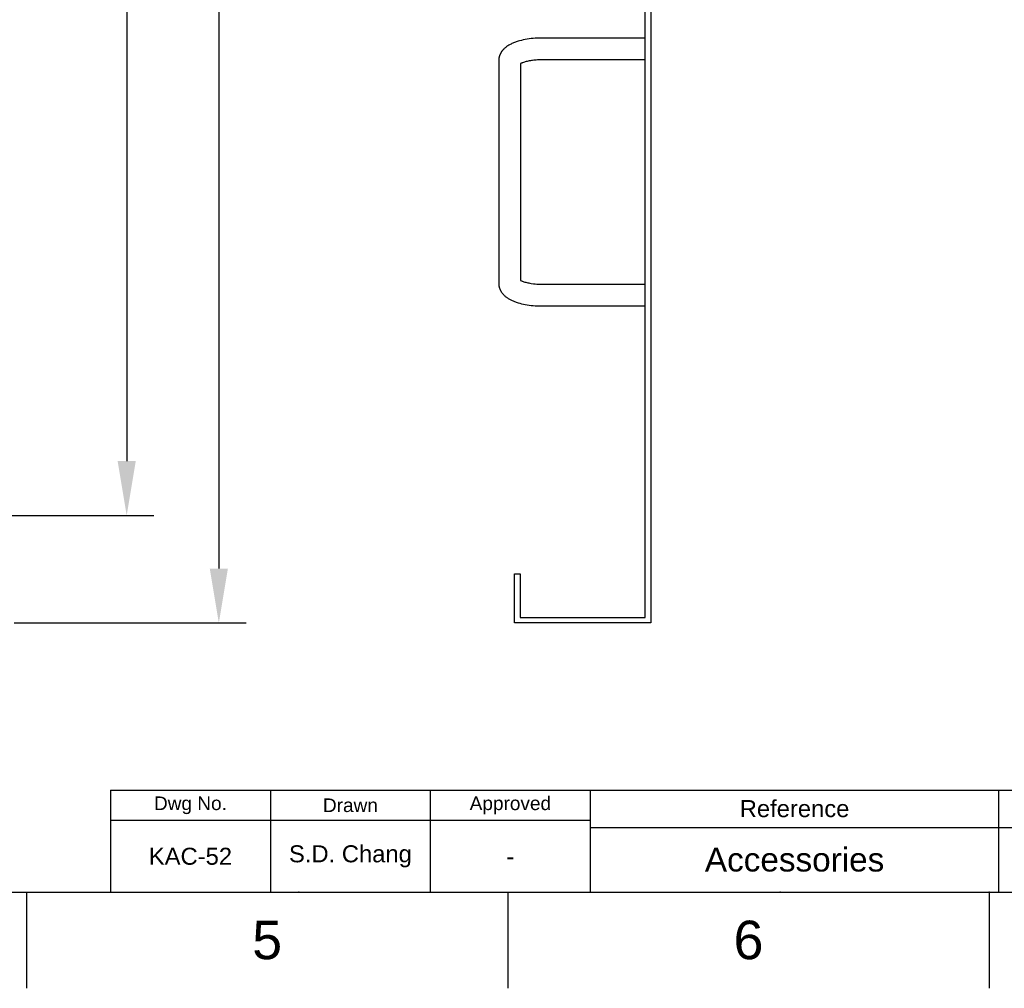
# Model space of a CAD drawing. Header units: millimetres. Extents: x 580 to 2065, y -13 to 1037.
# Tile 7 of 10: x 1320 to 1681, y -13 to 343. Entities that reach past the tile are written whole.
import ezdxf

# ---------------------------------------------------------------- set-up
doc = ezdxf.new("R2010")
doc.units = ezdxf.units.MM
doc.header["$LTSCALE"] = 0.1
for name, color, linetype in [('DEFAULT', 7, 'Continuous'), ('FORM', 7, 'Continuous'), ('LAYER 07', 2, 'Continuous'), ('TEXT', 2, 'Continuous')]:
    doc.layers.add(name, color=color, linetype=linetype)
doc.styles.add('ARIAL', font='arial_0.ttf')
doc.styles.get("Standard").update_dxf_attribs({"font": 'arial_0.ttf'})
doc.dimstyles.new('DIMENSION STYLE 01', dxfattribs={"dimtxt": 20, "dimasz": 20, "dimexe": 10, "dimexo": 0.5, "dimgap": 0.09, "dimtad": 1, "dimtoh": 1, "dimdec": 0, "dimzin": 0, "dimdsep": 46, "dimtxsty": 'ARIAL', "dimcen": 0.5, "dimadec": 1, "dimazin": 0, "dimtfac": 1, "dimtdec": 4, "dimtofl": 0, "dimtmove": 0, "dimatfit": 3, "dimfxl": 1, "dimtolj": 1, "dimtzin": 0, "dimarcsym": 0})

# ---------------------------------------------------------------- blocks, each defined once
blk = doc.blocks.new('*D329')
at = {"layer": 'DEFAULT', "color": 0, "lineweight": -2, "transparency": 16777216}
for p, q in [((1317.76, 649.96), (1402.91, 649.96)), ((1392.91, 629.96), (1392.91, 140.96)), ((1317.76, 120.96), (1402.91, 120.96))]:
    blk.add_line(p, q, dxfattribs=at)
at = {"layer": 'DEFAULT', "color": 0, "transparency": 16777216}
for points in [[(1389.57, 629.96), (1396.24, 629.96), (1392.91, 649.96)], [(1389.57, 140.96), (1396.24, 140.96), (1392.91, 120.96)]]:
    blk.add_solid(points, dxfattribs=at)
at = {"layer": 'Defpoints', "color": 0, "transparency": 16777216}
for p in [(1317.26, 649.96), (1317.26, 120.96), (1392.91, 120.96)]:
    blk.add_point(p, dxfattribs=at)
at = {"layer": 'DEFAULT', "color": 0, "transparency": 16777216, "insert": (1382.6, 385.46), "char_height": 20, "attachment_point": 5, "rotation": 90, "style": 'ARIAL'}
blk.add_mtext('\\A1;530^M^J', dxfattribs=at)
blk = doc.blocks.new('*D330')
at = {"layer": 'DEFAULT', "color": 0, "lineweight": -2, "transparency": 16777216}
for p, q in [((1299.76, 620.46), (1369.07, 620.46)), ((1359.07, 600.46), (1359.07, 180.46)), ((1299.76, 160.46), (1369.07, 160.46))]:
    blk.add_line(p, q, dxfattribs=at)
at = {"layer": 'DEFAULT', "color": 0, "transparency": 16777216}
for points in [[(1355.74, 600.46), (1362.4, 600.46), (1359.07, 620.46)], [(1355.74, 180.46), (1362.4, 180.46), (1359.07, 160.46)]]:
    blk.add_solid(points, dxfattribs=at)
at = {"layer": 'Defpoints', "color": 0, "transparency": 16777216}
for p in [(1299.26, 620.46), (1299.26, 160.46), (1359.07, 160.46)]:
    blk.add_point(p, dxfattribs=at)
at = {"layer": 'DEFAULT', "color": 0, "transparency": 16777216, "insert": (1348.77, 390.46), "char_height": 20, "attachment_point": 5, "rotation": 90, "style": 'ARIAL'}
blk.add_mtext('\\A1;460', dxfattribs=at)

msp = doc.modelspace()

# ---------------------------------------------------------------- linework, layer by layer
for p, q in [((615.21, 22.08), (2029.35, 22.08)), ((1322.28, 22.08), (1322.28, -13.27)), ((1499.05, 22.08), (1499.05, -13.27)), ((1675.82, 22.08), (1675.82, -13.27))]:
    msp.add_line(p, q)
for p in [(1422.28, 22.08), (1599.05, 22.08), (1675.82, 22.08)]:
    msp.add_point(p)
at = {"layer": 'FORM'}
for p, q in [((1353.1, 59.58), (2029.35, 59.58)), ((1353.1, 59.58), (1353.1, 22.08)), ((1411.85, 59.58), (1411.85, 22.08)), ((1470.6, 22.08), (1470.6, 59.58)), ((1529.35, 22.08), (1529.35, 59.58)), ((1679.35, 22.08), (1679.35, 59.58)), ((1679.35, 22.08), (1679.35, 59.58)), ((1679.35, 22.08), (1679.35, 59.58)), ((1529.35, 48.33), (1353.1, 48.33)), ((1529.35, 45.83), (1879.35, 45.83))]:
    msp.add_line(p, q, dxfattribs=at)
at = {"layer": 'LAYER 07'}
for p, q in [((1549.52, 122.96), (1549.52, 649.96)), ((1551.52, 649.96), (1551.52, 120.96)), ((1498.6, 332.73), (1498.37, 332.56)), ((1498.84, 332.9), (1498.6, 332.73)), ((1499.1, 333.07), (1498.84, 332.9)), ((1499.37, 333.23), (1499.1, 333.07)), ((1499.64, 333.39), (1499.37, 333.23)), ((1499.91, 333.54), (1499.64, 333.39)), ((1500.21, 333.69), (1499.91, 333.54)), ((1500.52, 333.84), (1500.21, 333.69)), ((1500.82, 333.98), (1500.52, 333.84)), ((1501.13, 334.11), (1500.82, 333.98)), ((1501.47, 334.25), (1501.13, 334.11)), ((1501.82, 334.37), (1501.47, 334.25)), ((1502.16, 334.5), (1501.82, 334.37)), ((1502.51, 334.61), (1502.16, 334.5)), ((1502.89, 334.73), (1502.51, 334.61)), ((1503.27, 334.84), (1502.89, 334.73)), ((1504.03, 335.04), (1503.27, 334.84)), ((1504.72, 335.2), (1504.03, 335.04)), ((1505.43, 335.34), (1504.72, 335.2)), ((1506.13, 335.46), (1505.43, 335.34)), ((1506.84, 335.57), (1506.13, 335.46)), ((1507.6, 335.66), (1506.84, 335.57)), ((1508.36, 335.74), (1507.6, 335.66)), ((1509.12, 335.8), (1508.36, 335.74)), ((1509.89, 335.85), (1509.12, 335.8)), ((1510.71, 335.88), (1509.89, 335.85)), ((1521.68, 335.89), (1510.71, 335.88)), ((1549.52, 335.89), (1521.68, 335.89)), ((1495.89, 329.08), (1495.85, 328.93)), ((1495.93, 329.22), (1495.89, 329.08)), ((1495.98, 329.36), (1495.93, 329.22)), ((1496.03, 329.5), (1495.98, 329.36)), ((1496.08, 329.64), (1496.03, 329.5)), ((1496.13, 329.76), (1496.08, 329.64)), ((1496.18, 329.88), (1496.13, 329.76)), ((1496.24, 330), (1496.18, 329.88)), ((1496.29, 330.11), (1496.24, 330)), ((1496.35, 330.22), (1496.29, 330.11)), ((1496.41, 330.34), (1496.35, 330.22)), ((1496.48, 330.45), (1496.41, 330.34)), ((1496.54, 330.56), (1496.48, 330.45)), ((1496.61, 330.67), (1496.54, 330.56)), ((1496.68, 330.78), (1496.61, 330.67)), ((1496.76, 330.89), (1496.68, 330.78)), ((1496.83, 331), (1496.76, 330.89)), ((1496.91, 331.1), (1496.83, 331)), ((1496.99, 331.21), (1496.91, 331.1)), ((1497.07, 331.31), (1496.99, 331.21)), ((1497.16, 331.41), (1497.07, 331.31)), ((1497.25, 331.51), (1497.16, 331.41)), ((1497.34, 331.61), (1497.25, 331.51)), ((1497.43, 331.71), (1497.34, 331.61)), ((1497.53, 331.81), (1497.43, 331.71)), ((1497.62, 331.91), (1497.53, 331.81)), ((1497.72, 332.01), (1497.62, 331.91)), ((1497.92, 332.19), (1497.72, 332.01)), ((1498.14, 332.38), (1497.92, 332.19)), ((1498.37, 332.56), (1498.14, 332.38)), ((1495.69, 327.74), (1495.68, 280.22)), ((1495.7, 327.97), (1495.69, 327.86)), ((1495.69, 327.86), (1495.69, 327.74)), ((1495.71, 328.1), (1495.7, 327.97)), ((1495.72, 328.23), (1495.71, 328.1)), ((1495.74, 328.36), (1495.72, 328.23)), ((1495.76, 328.49), (1495.74, 328.36)), ((1495.79, 328.64), (1495.76, 328.49)), ((1495.82, 328.78), (1495.79, 328.64)), ((1495.85, 328.93), (1495.82, 328.78)), ((1503.8, 326.54), (1503.68, 326.48)), ((1503.68, 326.48), (1503.68, 280.23)), ((1503.93, 326.6), (1503.8, 326.54)), ((1504.05, 326.66), (1503.93, 326.6)), ((1504.18, 326.71), (1504.05, 326.66)), ((1504.32, 326.77), (1504.18, 326.71)), ((1504.47, 326.83), (1504.32, 326.77)), ((1504.77, 326.93), (1504.47, 326.83)), ((1505.11, 327.04), (1504.77, 326.93)), ((1505.45, 327.14), (1505.11, 327.04)), ((1505.8, 327.23), (1505.45, 327.14)), ((1506.15, 327.32), (1505.8, 327.23)), ((1506.54, 327.4), (1506.15, 327.32)), ((1506.93, 327.48), (1506.54, 327.4)), ((1507.33, 327.55), (1506.93, 327.48)), ((1507.73, 327.61), (1507.33, 327.55)), ((1508.15, 327.67), (1507.73, 327.61)), ((1508.58, 327.72), (1508.15, 327.67)), ((1509.44, 327.8), (1508.58, 327.72)), ((1509.94, 327.84), (1509.44, 327.8)), ((1510.45, 327.86), (1509.94, 327.84)), ((1511.45, 327.89), (1510.45, 327.86)), ((1521.68, 327.89), (1511.45, 327.89)), ((1534.93, 327.89), (1521.68, 327.89)), ((1549.52, 327.89), (1534.93, 327.89)), ((1495.68, 280.22), (1495.68, 245.71)), ((1503.68, 280.22), (1503.68, 246.85)), ((1503.68, 246.85), (1503.77, 246.81)), ((1503.77, 246.81), (1503.86, 246.76)), ((1503.86, 246.76), (1504.04, 246.68)), ((1504.04, 246.68), (1504.19, 246.62)), ((1504.19, 246.62), (1504.33, 246.56)), ((1504.33, 246.56), (1504.62, 246.45)), ((1504.62, 246.45), (1504.95, 246.34)), ((1504.95, 246.34), (1505.29, 246.24)), ((1505.29, 246.24), (1505.65, 246.14)), ((1505.65, 246.14), (1506.02, 246.05)), ((1506.02, 246.05), (1506.38, 245.96)), ((1506.38, 245.96), (1506.75, 245.89)), ((1495.68, 245.71), (1495.69, 245.52)), ((1495.69, 245.52), (1495.7, 245.37)), ((1495.7, 245.37), (1495.71, 245.22)), ((1495.71, 245.22), (1495.72, 245.07)), ((1495.72, 245.07), (1495.75, 244.91)), ((1495.75, 244.91), (1495.78, 244.75)), ((1495.78, 244.75), (1495.81, 244.58)), ((1495.81, 244.58), (1495.85, 244.42)), ((1495.85, 244.42), (1495.89, 244.26)), ((1495.89, 244.26), (1495.94, 244.1)), ((1495.94, 244.1), (1495.99, 243.94)), ((1495.99, 243.94), (1496.05, 243.78)), ((1496.05, 243.78), (1496.11, 243.63)), ((1496.11, 243.63), (1496.17, 243.47)), ((1496.17, 243.47), (1496.24, 243.32)), ((1496.24, 243.32), (1496.32, 243.17)), ((1496.32, 243.17), (1496.37, 243.07)), ((1496.37, 243.07), (1496.43, 242.97)), ((1496.43, 242.97), (1496.48, 242.87)), ((1496.48, 242.87), (1496.54, 242.77)), ((1496.54, 242.77), (1496.61, 242.67)), ((1496.61, 242.67), (1496.67, 242.57)), ((1496.67, 242.57), (1496.73, 242.48)), ((1496.73, 242.48), (1496.8, 242.38)), ((1496.8, 242.38), (1496.94, 242.2)), ((1506.75, 245.89), (1507.17, 245.81)), ((1507.17, 245.81), (1507.58, 245.74)), ((1507.58, 245.74), (1508.41, 245.63)), ((1508.41, 245.63), (1509.07, 245.56)), ((1509.07, 245.56), (1509.74, 245.51)), ((1509.74, 245.51), (1510.41, 245.47)), ((1510.41, 245.47), (1511.08, 245.45)), ((1511.08, 245.45), (1517.5, 245.44)), ((1517.5, 245.44), (1521.52, 245.44)), ((1521.52, 245.44), (1541.85, 245.44)), ((1541.85, 245.44), (1545.87, 245.44)), ((1545.87, 245.44), (1549.52, 245.44)), ((1496.94, 242.2), (1497.08, 242.01)), ((1497.08, 242.01), (1497.23, 241.84)), ((1497.23, 241.84), (1497.39, 241.67)), ((1497.39, 241.67), (1497.56, 241.48)), ((1497.56, 241.48), (1497.74, 241.31)), ((1497.74, 241.31), (1497.93, 241.14)), ((1497.93, 241.14), (1498.12, 240.97)), ((1498.12, 240.97), (1498.32, 240.81)), ((1498.32, 240.81), (1498.52, 240.66)), ((1498.52, 240.66), (1498.73, 240.51)), ((1498.73, 240.51), (1498.94, 240.37)), ((1498.94, 240.37), (1499.17, 240.22)), ((1499.17, 240.22), (1499.41, 240.08)), ((1499.41, 240.08), (1499.65, 239.94)), ((1499.65, 239.94), (1499.89, 239.8)), ((1499.89, 239.8), (1500.15, 239.67)), ((1500.15, 239.67), (1500.42, 239.54)), ((1500.42, 239.54), (1500.69, 239.42)), ((1500.69, 239.42), (1500.96, 239.3)), ((1500.96, 239.3), (1501.25, 239.18)), ((1501.25, 239.18), (1501.55, 239.06)), ((1501.55, 239.06), (1501.84, 238.95)), ((1501.84, 238.95), (1502.14, 238.84)), ((1502.14, 238.84), (1502.79, 238.63)), ((1502.79, 238.63), (1503.45, 238.45)), ((1503.45, 238.45), (1504.12, 238.28)), ((1504.12, 238.28), (1504.79, 238.12)), ((1504.79, 238.12), (1505.46, 237.99)), ((1505.46, 237.99), (1506.14, 237.87)), ((1506.14, 237.87), (1506.87, 237.76)), ((1506.87, 237.76), (1507.6, 237.67)), ((1507.6, 237.67), (1508.33, 237.6)), ((1508.33, 237.6), (1509.07, 237.53)), ((1509.07, 237.53), (1510.17, 237.47)), ((1510.17, 237.47), (1511.27, 237.44)), ((1511.27, 237.44), (1517.5, 237.44)), ((1517.5, 237.44), (1523.19, 237.44)), ((1523.19, 237.44), (1533.98, 237.44)), ((1533.98, 237.44), (1542.02, 237.44)), ((1542.02, 237.44), (1549.52, 237.44)), ((1501.52, 120.96), (1501.52, 138.99)), ((1501.52, 138.99), (1503.52, 138.99)), ((1503.52, 138.99), (1503.52, 122.96)), ((1503.52, 122.96), (1549.52, 122.96)), ((1551.52, 120.96), (1501.52, 120.96))]:
    msp.add_line(p, q, dxfattribs=at)
at = {"layer": 'TEXT'}
msp.add_point((1470.6, 48.33), dxfattribs=at)

# ---------------------------------------------------------------- texts
at = {"char_height": 14.14, "attachment_point": 5}
for s, insert in [('5', (1410.66, 4.4)), ('6', (1587.43, 4.4))]:
    msp.add_mtext_dynamic_manual_height_columns(s, width=50, gutter_width=12.5, heights=[0], dxfattribs=dict(at, insert=insert))
at = {"layer": 'TEXT', "attachment_point": 5}
for s, width, insert, char_height in [('Dwg No.', 44.2361, (1382.48, 53.96), 5), ('Drawn', 23.5, (1441.23, 53.96), 5), ('Approved', 23.5, (1499.98, 53.96), 5), ('Reference', 60, (1604.35, 52.71), 6.25), ('KAC-52', 23.5, (1382.48, 35.21), 6.25), ('S.D. Chang', 46.4141, (1441.23, 35.21), 6.25), ('Accessories', 128.2482, (1604.35, 33.96), 8.75), ('-', 23.5, (1499.98, 35.21), 6.25)]:
    msp.add_mtext_dynamic_manual_height_columns(s, width=width, gutter_width=12.5, heights=[0], dxfattribs=dict(at, insert=insert, char_height=char_height))

# ---------------------------------------------------------------- dimensions: what is measured, and where the dimension line sits
at = {"layer": 'DEFAULT'}
dim = msp.add_linear_dim(base=(1392.91, 120.96), p1=(1317.26, 649.96), p2=(1317.26, 120.96), angle=90, text='530^M^J', dimstyle='DIMENSION STYLE 01', dxfattribs=at)
dim.commit()
dim.dimension.update_dxf_attribs({"geometry": '*D329', "text_midpoint": (1382.6, 385.46)})
dim = msp.add_linear_dim(base=(1359.07, 160.46), p1=(1299.26, 620.46), p2=(1299.26, 160.46), angle=90, dimstyle='DIMENSION STYLE 01', dxfattribs=at)
dim.commit()
dim.dimension.update_dxf_attribs({"geometry": '*D330', "text_midpoint": (1348.77, 390.46)})

doc.saveas('drawing.dxf')
